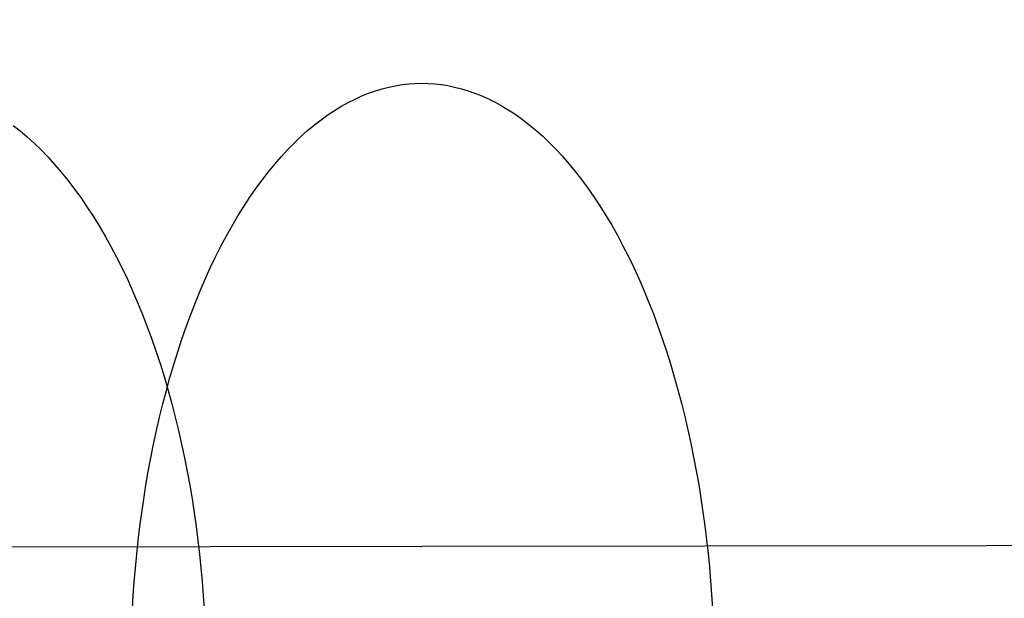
# Model space of a CAD drawing. Header units: millimetres. Extents: x -2852 to 102, y -106 to 97.
# Tile 141 of 256: x -2454 to -2443, y -4 to 3. Entities that reach past the tile are written whole.
import ezdxf

# ---------------------------------------------------------------- set-up
doc = ezdxf.new("R2010")
doc.units = ezdxf.units.MM
doc.header["$MEASUREMENT"] = 0
doc.layers.add('Predefinito', color=5, linetype='Continuous')

msp = doc.modelspace()

# ---------------------------------------------------------------- linework, layer by layer
at = {"layer": 'Predefinito', "extrusion": (-0.001366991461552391, 0.9999990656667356, 0)}
msp.add_lwpolyline([(1899.674573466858, 1028.425676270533), (1950.258311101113, 936.0311236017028), (1967.400196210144, 906.575531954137), (1985.126516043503, 877.4701447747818), (2004.656316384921, 847.0844636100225), (2025.496176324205, 816.669032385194), (2036.394788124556, 801.6049686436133), (2047.581462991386, 786.7526361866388), (2059.048771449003, 772.1737902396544), (2070.848342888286, 757.8628825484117), (2082.852187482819, 744.0269988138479), (2095.232192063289, 730.5284931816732), (2107.740481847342, 717.6917338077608), (2114.150143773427, 711.4284940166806), (2120.668526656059, 705.278737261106), (2127.105031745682, 699.4242024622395), (2133.651606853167, 693.6936066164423), (2140.312207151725, 688.0966408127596), (2147.090787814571, 682.6429961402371), (2153.75026149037, 677.5237656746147), (2160.526113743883, 672.5595220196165), (2167.421020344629, 667.7628195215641), (2174.437410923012, 663.1468989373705), (2181.31288946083, 658.8844485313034), (2188.305132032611, 654.8160355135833), (2195.415453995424, 650.9559758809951), (2202.64302808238, 647.320413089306), (2209.73752194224, 644.0360807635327), (2216.937413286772, 640.9926609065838), (2220.575985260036, 639.5662277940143), (2224.239767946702, 638.2060043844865), (2227.928330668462, 636.9140345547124), (2231.64124274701, 635.6923621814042), (2235.831195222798, 634.408737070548), (2240.048173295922, 633.2171015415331), (2244.289387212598, 632.1182628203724), (2248.553001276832, 631.1118868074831), (2252.586947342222, 630.2482168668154), (2256.637848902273, 629.4656582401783), (2260.704069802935, 628.7638639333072), (2264.783395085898, 628.1424203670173), (2268.846862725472, 627.6041235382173), (2272.919590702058, 627.1439552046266), (2277.000234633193, 626.7611647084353), (2281.087450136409, 626.4550013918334), (2285.179869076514, 626.2246883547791), (2289.276028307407, 626.0693437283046), (2293.374440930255, 625.98805940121), (2297.473620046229, 625.979927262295), (2305.646792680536, 626.1784472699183), (2313.808414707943, 626.6564582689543), (2321.949898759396, 627.4059781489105), (2330.063045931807, 628.4188195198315), (2338.132338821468, 629.6855258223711), (2346.159212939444, 631.19934427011), (2354.137618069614, 632.9527950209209), (2362.061503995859, 634.9383982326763), (2369.890818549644, 637.1387617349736), (2377.655943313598, 639.5559469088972), (2385.352627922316, 642.1840648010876), (2392.976220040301, 645.0172180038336), (2400.434543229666, 648.0133496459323), (2407.813089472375, 651.2003683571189), (2415.108121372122, 654.574644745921), (2422.315901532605, 658.1325494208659), (2429.27810764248, 661.7871694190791), (2436.148314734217, 665.6118309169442), (2442.921659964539, 669.6045235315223), (2449.593583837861, 673.7639364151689), (2455.744190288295, 677.8085140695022), (2461.79696152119, 681.9980824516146), (2467.746880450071, 686.3327562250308), (2473.588068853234, 690.8129082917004), (2480.985152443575, 696.835755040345), (2488.178176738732, 703.1012744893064), (2491.987888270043, 706.5957953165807), (2495.734193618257, 710.1583616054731), (2499.416204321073, 713.7875134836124), (2503.033206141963, 717.481423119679), (2509.945883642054, 724.9170763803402), (2516.605686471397, 732.579540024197), (2522.960022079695, 740.3811103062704), (2529.075879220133, 748.3716608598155), (2534.957113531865, 756.5253814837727), (2540.622272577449, 764.8319886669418), (2546.117810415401, 773.3251265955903), (2551.423854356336, 781.9349877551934), (2556.659804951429, 790.8208707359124), (2561.739512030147, 799.7986763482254), (2571.509788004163, 817.9680090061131), (2626.827584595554, 928.1936540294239), (2638.541319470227, 949.7322297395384), (2651.215680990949, 971.6716347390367), (2674.70444038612, 1009.524286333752), (2677.831677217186, 1014.878638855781), (2679.262425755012, 1017.450514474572), (2680.646061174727, 1020.04534911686), (2681.887900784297, 1022.49666156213), (2683.067744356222, 1024.978650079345), (2684.055893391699, 1027.222851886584), (2684.522245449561, 1028.356636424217), (2684.967345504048, 1029.498783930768)], dxfattribs=at)
msp.add_lwpolyline([(1899.674573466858, 1028.425676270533), (1950.258311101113, 936.0311236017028), (1967.400196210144, 906.575531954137), (1985.126516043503, 877.4701447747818), (2004.656316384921, 847.0844636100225), (2025.496176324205, 816.669032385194), (2036.394788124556, 801.6049686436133), (2047.581462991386, 786.7526361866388), (2059.048771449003, 772.1737902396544), (2070.848342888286, 757.8628825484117), (2082.852187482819, 744.0269988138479), (2095.232192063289, 730.5284931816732), (2107.740481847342, 717.6917338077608), (2114.150143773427, 711.4284940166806), (2120.668526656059, 705.278737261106), (2127.105031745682, 699.4242024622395), (2133.651606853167, 693.6936066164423), (2140.312207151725, 688.0966408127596), (2147.090787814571, 682.6429961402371), (2153.75026149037, 677.5237656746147), (2160.526113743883, 672.5595220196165), (2167.421020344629, 667.7628195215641), (2174.437410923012, 663.1468989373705), (2181.31288946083, 658.8844485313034), (2188.305132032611, 654.8160355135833), (2195.415453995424, 650.9559758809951), (2202.64302808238, 647.320413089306), (2209.73752194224, 644.0360807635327), (2216.937413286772, 640.9926609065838), (2220.575985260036, 639.5662277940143), (2224.239767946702, 638.2060043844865), (2227.928330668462, 636.9140345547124), (2231.64124274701, 635.6923621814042), (2235.831195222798, 634.408737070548), (2240.048173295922, 633.2171015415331), (2244.289387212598, 632.1182628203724), (2248.553001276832, 631.1118868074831), (2252.586947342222, 630.2482168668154), (2256.637848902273, 629.4656582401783), (2260.704069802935, 628.7638639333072), (2264.783395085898, 628.1424203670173), (2268.846862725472, 627.6041235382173), (2272.919590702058, 627.1439552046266), (2277.000234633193, 626.7611647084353), (2281.087450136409, 626.4550013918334), (2285.179869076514, 626.2246883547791), (2289.276028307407, 626.0693437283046), (2293.374440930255, 625.98805940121), (2297.473620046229, 625.979927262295), (2305.646792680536, 626.1784472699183), (2313.808414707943, 626.6564582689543), (2321.949898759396, 627.4059781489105), (2330.063045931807, 628.4188195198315), (2338.132338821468, 629.6855258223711), (2346.159212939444, 631.19934427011), (2354.137618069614, 632.9527950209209), (2362.061503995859, 634.9383982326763), (2369.890818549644, 637.1387617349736), (2377.655943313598, 639.5559469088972), (2385.352627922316, 642.1840648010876), (2392.976220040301, 645.0172180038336), (2400.434543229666, 648.0133496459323), (2407.813089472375, 651.2003683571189), (2415.108121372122, 654.574644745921), (2422.315901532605, 658.1325494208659), (2429.27810764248, 661.7871694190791), (2436.148314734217, 665.6118309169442), (2442.921659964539, 669.6045235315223), (2449.593583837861, 673.7639364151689), (2455.744190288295, 677.8085140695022), (2461.79696152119, 681.9980824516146), (2467.746880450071, 686.3327562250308), (2473.588068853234, 690.8129082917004), (2480.985152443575, 696.835755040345), (2488.178176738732, 703.1012744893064), (2491.987888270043, 706.5957953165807), (2495.734193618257, 710.1583616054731), (2499.416204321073, 713.7875134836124), (2503.033206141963, 717.481423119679), (2509.945883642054, 724.9170763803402), (2516.605686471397, 732.579540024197), (2522.960022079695, 740.3811103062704), (2529.075879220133, 748.3716608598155), (2534.957113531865, 756.5253814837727), (2540.622272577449, 764.8319886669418), (2546.117810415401, 773.3251265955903), (2551.423854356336, 781.9349877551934), (2556.659804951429, 790.8208707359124), (2561.739512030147, 799.7986763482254), (2571.509788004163, 817.9680090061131), (2626.827584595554, 928.1936540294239), (2638.541319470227, 949.7322297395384), (2651.215680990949, 971.6716347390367), (2674.70444038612, 1009.524286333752), (2677.831677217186, 1014.878638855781), (2679.262425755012, 1017.450514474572), (2680.646061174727, 1020.04534911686), (2681.887900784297, 1022.49666156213), (2683.067744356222, 1024.978650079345), (2684.055893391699, 1027.222851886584), (2684.522245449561, 1028.356636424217), (2684.967345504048, 1029.498783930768)], dxfattribs=at)
at = {"layer": 'Predefinito'}
for points in [[(-2453.018319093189, -4.088600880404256, 667.7119897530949), (-2453.008613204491, -3.927707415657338, 667.7295130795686), (-2452.996974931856, -3.766063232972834, 667.7504497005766), (-2452.983369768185, -3.60379898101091, 667.7748602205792), (-2452.967765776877, -3.441050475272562, 667.8028006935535), (-2452.950133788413, -3.277958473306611, 667.8343222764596), (-2452.930447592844, -3.1146684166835, 667.8694708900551), (-2452.908684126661, -2.951330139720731, 667.9082868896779), (-2452.884823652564, -2.788097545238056, 667.950804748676), (-2452.858849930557, -2.625128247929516, 667.997052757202), (-2452.830750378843, -2.462583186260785, 668.0470527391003), (-2452.800516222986, -2.300626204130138, 668.10081978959), (-2452.768142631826, -2.139423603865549, 668.1583620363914), (-2452.733628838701, -1.979143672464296, 668.2196804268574), (-2452.696978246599, -1.819956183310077, 668.2847685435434), (-2452.658198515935, -1.662031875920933, 668.353612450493), (-2452.617301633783, -1.505541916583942, 668.4261905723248), (-2452.574303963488, -1.350657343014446, 668.5024736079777), (-2452.529226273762, -1.197548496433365, 668.5824244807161), (-2452.482093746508, -1.046384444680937, 668.6659983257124), (-2452.432935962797, -0.8973324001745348, 668.7531425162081), (-2452.381786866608, -0.7505571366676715, 668.8437967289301), (-2452.328684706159, -0.6062204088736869, 668.9378930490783), (-2452.273671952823, -0.4644803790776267, 669.035356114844), (-2452.216795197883, -0.3254910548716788, 669.1361033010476), (-2452.158105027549, -0.1894017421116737, 669.2400449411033), (-2452.097655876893, -0.0563565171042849, 669.3470845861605), (-2452.035505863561, 0.0735062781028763, 669.4571192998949), (-2451.971716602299, 0.2000545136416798, 669.570039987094), (-2451.906353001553, 0.3231627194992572, 669.6857317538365), (-2451.839483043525, 0.4427124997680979, 669.8040742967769), (-2451.771177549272, 0.5585929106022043, 669.9249423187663), (-2451.701509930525, 0.6707007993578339, 670.0482059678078), (-2451.630555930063, 0.7789411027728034, 670.1737312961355), (-2451.558393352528, 0.8832271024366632, 670.301380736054), (-2451.485101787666, 0.9834806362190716, 670.4310135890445), (-2451.41076232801, 1.079632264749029, 670.5624865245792), (-2451.335457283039, 1.171621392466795, 670.6956540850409), (-2451.259269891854, 1.259396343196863, 670.8303691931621), (-2451.182284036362, 1.342914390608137, 670.9664836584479), (-2451.104583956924, 1.422141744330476, 671.1038486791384), (-2451.026253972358, 1.497053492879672, 671.2423153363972), (-2450.94737820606, 1.567633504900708, 671.3817350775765), (-2450.868040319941, 1.633874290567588, 671.521960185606), (-2450.788323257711, 1.695776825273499, 671.6628442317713), (-2450.708308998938, 1.753350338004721, 671.8042425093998), (-2450.628078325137, 1.806612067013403, 671.9460124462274), (-2450.547710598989, 1.855586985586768, 672.0880139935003), (-2450.467283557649, 1.900307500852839, 672.2301099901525), (-2450.386873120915, 1.940813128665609, 672.3721665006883), (-2450.306553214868, 1.977150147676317, 672.5140531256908), (-2450.226395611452, 2.009371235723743, 672.6556432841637), (-2450.146469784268, 2.037535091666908, 672.796814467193), (-2450.066842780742, 2.061706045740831, 672.9374484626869), (-2449.987579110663, 2.081953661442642, 673.0774315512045), (-2449.908740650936, 2.09835233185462, 673.2166546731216), (-2449.830386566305, 2.110980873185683, 673.3550135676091), (-2449.752573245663, 2.119922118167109, 673.4924088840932), (-2449.675354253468, 2.125262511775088, 673.6287462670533), (-2449.598780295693, 2.127091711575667, 673.7639364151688), (-2449.522201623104, 2.12547187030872, 673.8991265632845), (-2449.44496831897, 2.120342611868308, 674.0354639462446), (-2449.367130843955, 2.111614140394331, 674.1728592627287), (-2449.288742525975, 2.099199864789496, 674.3112181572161), (-2449.20985952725, 2.083016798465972, 674.4504412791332), (-2449.130540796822, 2.062985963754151, 674.5904243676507), (-2449.050848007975, 2.039032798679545, 674.7310583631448), (-2448.97084548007, 2.011087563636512, 674.8722295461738), (-2448.890600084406, 1.979085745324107, 675.0138197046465), (-2448.810181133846, 1.94296845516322, 675.1557063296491), (-2448.729660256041, 1.902682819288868, 675.297762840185), (-2448.649111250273, 1.858182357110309, 675.4398588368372), (-2448.56860992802, 1.809427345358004, 675.5818603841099), (-2448.488233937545, 1.756385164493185, 675.7236303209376), (-2448.408062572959, 1.699030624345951, 675.8650285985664), (-2448.328176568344, 1.637346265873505, 676.0059126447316), (-2448.248657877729, 1.571322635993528, 676.146137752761), (-2448.169589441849, 1.50095853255, 676.2855574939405), (-2448.091054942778, 1.426261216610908, 676.4240241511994), (-2448.013138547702, 1.347246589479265, 676.5613891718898), (-2447.935924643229, 1.263939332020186, 676.6975036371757), (-2447.85949756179, 1.176373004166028, 676.8322187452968), (-2447.78394130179, 1.08459010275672, 676.9653863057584), (-2447.709339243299, 0.9886420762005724, 677.0968592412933), (-2447.635773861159, 0.8885892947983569, 677.2264920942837), (-2447.563326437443, 0.7845009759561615, 677.354141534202), (-2447.492076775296, 0.6764550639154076, 677.4796668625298), (-2447.422102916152, 0.5645380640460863, 677.6029305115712), (-2447.35348086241, 0.4488448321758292, 677.7237985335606), (-2447.286284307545, 0.3294783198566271, 677.8421410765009), (-2447.220584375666, 0.2065492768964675, 677.9578328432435), (-2447.156449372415, 0.0801759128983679, 678.0707535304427), (-2447.093944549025, -0.0495164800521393, 678.1807882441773), (-2447.033131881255, -0.182395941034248, 678.2878278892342), (-2446.974069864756, -0.3183242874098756, 678.3917695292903), (-2446.916813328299, -0.4571575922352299, 678.4925167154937), (-2446.861413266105, -0.598746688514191, 678.5899797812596), (-2446.807916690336, -0.7429376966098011, 678.6840761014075), (-2446.75636650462, -0.8895725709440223, 678.7747303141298), (-2446.706801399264, -1.038489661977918, 678.8618745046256), (-2446.65925576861, -1.189524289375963, 678.9454483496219), (-2446.613759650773, -1.342509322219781, 679.0253992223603), (-2446.570338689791, -1.497275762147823, 679.1016822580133), (-2446.529014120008, -1.653653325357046, 679.174260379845), (-2446.489802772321, -1.811471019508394, 679.2431042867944), (-2446.452717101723, -1.970557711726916, 679.3081924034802), (-2446.417765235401, -2.130742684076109, 679.3695107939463), (-2446.384951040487, -2.291856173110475, 679.4270530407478), (-2446.354274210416, -2.453729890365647, 679.4808200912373), (-2446.325730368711, -2.616197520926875, 679.5308200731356), (-2446.299311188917, -2.779095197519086, 679.5770680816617), (-2446.275004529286, -2.942261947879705, 679.6195859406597), (-2446.252794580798, -3.105540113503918, 679.6584019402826), (-2446.232662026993, -3.268775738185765, 679.693550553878), (-2446.214584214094, -3.431818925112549, 679.725072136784), (-2446.198535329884, -3.5945241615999, 679.7530126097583), (-2446.184486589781, -3.756750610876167, 679.777423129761), (-2446.172406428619, -3.918362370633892, 679.7983597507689), (-2446.162260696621, -4.079228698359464, 679.8158830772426)], [(-2453.018319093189, -4.088600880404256, 667.7119897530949), (-2453.008613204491, -3.927707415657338, 667.7295130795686), (-2452.996974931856, -3.766063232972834, 667.7504497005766), (-2452.983369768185, -3.60379898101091, 667.7748602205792), (-2452.967765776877, -3.441050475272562, 667.8028006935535), (-2452.950133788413, -3.277958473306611, 667.8343222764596), (-2452.930447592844, -3.1146684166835, 667.8694708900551), (-2452.908684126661, -2.951330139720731, 667.9082868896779), (-2452.884823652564, -2.788097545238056, 667.950804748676), (-2452.858849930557, -2.625128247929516, 667.997052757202), (-2452.830750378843, -2.462583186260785, 668.0470527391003), (-2452.800516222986, -2.300626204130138, 668.10081978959), (-2452.768142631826, -2.139423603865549, 668.1583620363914), (-2452.733628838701, -1.979143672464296, 668.2196804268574), (-2452.696978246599, -1.819956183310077, 668.2847685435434), (-2452.658198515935, -1.662031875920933, 668.353612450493), (-2452.617301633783, -1.505541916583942, 668.4261905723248), (-2452.574303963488, -1.350657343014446, 668.5024736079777), (-2452.529226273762, -1.197548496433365, 668.5824244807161), (-2452.482093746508, -1.046384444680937, 668.6659983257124), (-2452.432935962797, -0.8973324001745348, 668.7531425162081), (-2452.381786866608, -0.7505571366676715, 668.8437967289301), (-2452.328684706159, -0.6062204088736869, 668.9378930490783), (-2452.273671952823, -0.4644803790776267, 669.035356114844), (-2452.216795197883, -0.3254910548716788, 669.1361033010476), (-2452.158105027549, -0.1894017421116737, 669.2400449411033), (-2452.097655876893, -0.0563565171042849, 669.3470845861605), (-2452.035505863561, 0.0735062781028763, 669.4571192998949), (-2451.971716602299, 0.2000545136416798, 669.570039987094), (-2451.906353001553, 0.3231627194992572, 669.6857317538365), (-2451.839483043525, 0.4427124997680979, 669.8040742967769), (-2451.771177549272, 0.5585929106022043, 669.9249423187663), (-2451.701509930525, 0.6707007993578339, 670.0482059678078), (-2451.630555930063, 0.7789411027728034, 670.1737312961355), (-2451.558393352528, 0.8832271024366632, 670.301380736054), (-2451.485101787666, 0.9834806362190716, 670.4310135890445), (-2451.41076232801, 1.079632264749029, 670.5624865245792), (-2451.335457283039, 1.171621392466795, 670.6956540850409), (-2451.259269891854, 1.259396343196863, 670.8303691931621), (-2451.182284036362, 1.342914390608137, 670.9664836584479), (-2451.104583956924, 1.422141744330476, 671.1038486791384), (-2451.026253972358, 1.497053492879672, 671.2423153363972), (-2450.94737820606, 1.567633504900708, 671.3817350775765), (-2450.868040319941, 1.633874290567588, 671.521960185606), (-2450.788323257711, 1.695776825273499, 671.6628442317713), (-2450.708308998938, 1.753350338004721, 671.8042425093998), (-2450.628078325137, 1.806612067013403, 671.9460124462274), (-2450.547710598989, 1.855586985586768, 672.0880139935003), (-2450.467283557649, 1.900307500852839, 672.2301099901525), (-2450.386873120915, 1.940813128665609, 672.3721665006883), (-2450.306553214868, 1.977150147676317, 672.5140531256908), (-2450.226395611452, 2.009371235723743, 672.6556432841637), (-2450.146469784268, 2.037535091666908, 672.796814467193), (-2450.066842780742, 2.061706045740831, 672.9374484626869), (-2449.987579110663, 2.081953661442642, 673.0774315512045), (-2449.908740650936, 2.09835233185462, 673.2166546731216), (-2449.830386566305, 2.110980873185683, 673.3550135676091), (-2449.752573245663, 2.119922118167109, 673.4924088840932), (-2449.675354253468, 2.125262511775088, 673.6287462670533), (-2449.598780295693, 2.127091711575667, 673.7639364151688), (-2449.522201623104, 2.12547187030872, 673.8991265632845), (-2449.44496831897, 2.120342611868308, 674.0354639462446), (-2449.367130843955, 2.111614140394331, 674.1728592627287), (-2449.288742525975, 2.099199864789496, 674.3112181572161), (-2449.20985952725, 2.083016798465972, 674.4504412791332), (-2449.130540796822, 2.062985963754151, 674.5904243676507), (-2449.050848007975, 2.039032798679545, 674.7310583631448), (-2448.97084548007, 2.011087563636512, 674.8722295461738), (-2448.890600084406, 1.979085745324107, 675.0138197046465), (-2448.810181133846, 1.94296845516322, 675.1557063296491), (-2448.729660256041, 1.902682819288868, 675.297762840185), (-2448.649111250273, 1.858182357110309, 675.4398588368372), (-2448.56860992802, 1.809427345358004, 675.5818603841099), (-2448.488233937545, 1.756385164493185, 675.7236303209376), (-2448.408062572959, 1.699030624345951, 675.8650285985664), (-2448.328176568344, 1.637346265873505, 676.0059126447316), (-2448.248657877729, 1.571322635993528, 676.146137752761), (-2448.169589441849, 1.50095853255, 676.2855574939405), (-2448.091054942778, 1.426261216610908, 676.4240241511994), (-2448.013138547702, 1.347246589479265, 676.5613891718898), (-2447.935924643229, 1.263939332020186, 676.6975036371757), (-2447.85949756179, 1.176373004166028, 676.8322187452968), (-2447.78394130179, 1.08459010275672, 676.9653863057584), (-2447.709339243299, 0.9886420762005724, 677.0968592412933), (-2447.635773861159, 0.8885892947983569, 677.2264920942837), (-2447.563326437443, 0.7845009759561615, 677.354141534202), (-2447.492076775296, 0.6764550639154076, 677.4796668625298), (-2447.422102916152, 0.5645380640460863, 677.6029305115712), (-2447.35348086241, 0.4488448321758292, 677.7237985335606), (-2447.286284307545, 0.3294783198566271, 677.8421410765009), (-2447.220584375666, 0.2065492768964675, 677.9578328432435), (-2447.156449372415, 0.0801759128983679, 678.0707535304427), (-2447.093944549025, -0.0495164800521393, 678.1807882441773), (-2447.033131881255, -0.182395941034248, 678.2878278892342), (-2446.974069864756, -0.3183242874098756, 678.3917695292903), (-2446.916813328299, -0.4571575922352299, 678.4925167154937), (-2446.861413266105, -0.598746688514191, 678.5899797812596), (-2446.807916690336, -0.7429376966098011, 678.6840761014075), (-2446.75636650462, -0.8895725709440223, 678.7747303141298), (-2446.706801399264, -1.038489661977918, 678.8618745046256), (-2446.65925576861, -1.189524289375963, 678.9454483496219), (-2446.613759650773, -1.342509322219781, 679.0253992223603), (-2446.570338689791, -1.497275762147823, 679.1016822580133), (-2446.529014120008, -1.653653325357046, 679.174260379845), (-2446.489802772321, -1.811471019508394, 679.2431042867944), (-2446.452717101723, -1.970557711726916, 679.3081924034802), (-2446.417765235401, -2.130742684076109, 679.3695107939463), (-2446.384951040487, -2.291856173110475, 679.4270530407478), (-2446.354274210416, -2.453729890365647, 679.4808200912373), (-2446.325730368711, -2.616197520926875, 679.5308200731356), (-2446.299311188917, -2.779095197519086, 679.5770680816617), (-2446.275004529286, -2.942261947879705, 679.6195859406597), (-2446.252794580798, -3.105540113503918, 679.6584019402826), (-2446.232662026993, -3.268775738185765, 679.693550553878), (-2446.214584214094, -3.431818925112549, 679.725072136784), (-2446.198535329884, -3.5945241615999, 679.7530126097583), (-2446.184486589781, -3.756750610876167, 679.777423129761), (-2446.172406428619, -3.918362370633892, 679.7983597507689), (-2446.162260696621, -4.079228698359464, 679.8158830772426)], [(-2454.426231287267, 1.629010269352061, 680.0199030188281), (-2454.343426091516, 1.562991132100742, 680.1582150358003), (-2454.261090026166, 1.492631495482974, 680.2957326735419), (-2454.179310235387, 1.417938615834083, 680.432310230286), (-2454.098174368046, 1.338928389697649, 680.5678011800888), (-2454.017770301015, 1.255625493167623, 680.7020586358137), (-2453.938185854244, 1.168063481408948, 680.8349358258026), (-2453.85950849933, 1.076284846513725, 680.9662865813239), (-2453.781825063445, 0.9803410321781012, 681.0959658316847), (-2453.705221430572, 0.8802924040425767, 681.2238301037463), (-2453.629782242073, 0.776208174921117, 681.3497380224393), (-2453.555590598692, 0.6681662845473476, 681.4735508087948), (-2453.482727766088, 0.5562532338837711, 681.5951327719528), (-2453.411272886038, 0.4405638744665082, 681.7143517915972), (-2453.341302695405, 0.3212011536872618, 681.8310797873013), (-2453.272891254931, 0.198275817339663, 681.9451931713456), (-2453.20610968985, 0.0719060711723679, 682.0565732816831), (-2453.141025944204, -0.0577827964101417, 682.1651067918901), (-2453.077704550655, -0.1906588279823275, 682.2706860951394), (-2453.01620641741, -0.3265838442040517, 682.3732096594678), (-2452.956588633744, -0.4654139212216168, 682.4725823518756), (-2452.898904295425, -0.6069998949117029, 682.5687157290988), (-2452.843202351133, -0.7511878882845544, 682.6615282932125), (-2452.789527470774, -0.8978198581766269, 682.7509457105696), (-2452.7379199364, -1.046734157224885, 682.8369009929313), (-2452.688415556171, -1.197766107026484, 682.9193346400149), (-2452.641045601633, -1.350748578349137, 682.9981947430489), (-2452.595836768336, -1.505512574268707, 683.0734370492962), (-2452.552811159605, -1.661887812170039, 683.1450249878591), (-2452.511986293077, -1.819703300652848, 683.2129296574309), (-2452.473375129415, -1.978787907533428, 683.2771297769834), (-2452.436986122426, -2.138970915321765, 683.3376116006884), (-2452.402823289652, -2.300082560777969, 683.3943687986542), (-2452.370886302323, -2.46195455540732, 683.4474023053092), (-2452.341170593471, -2.624420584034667, 683.4967201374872), (-2452.313667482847, -2.787316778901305, 683.5423371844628), (-2452.288364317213, -2.950482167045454, 683.5842749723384), (-2452.265244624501, -3.113759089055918, 683.6225614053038), (-2452.244288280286, -3.276993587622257, 683.6572304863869), (-2452.225471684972, -3.440035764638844, 683.6883220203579), (-2452.208767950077, -3.602740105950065, 683.7158813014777), (-2452.194147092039, -3.764965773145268, 683.7399587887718), (-2452.181576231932, -3.926576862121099, 683.7606097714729), (-2452.171019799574, -4.087442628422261, 683.777894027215)], [(-2454.426231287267, 1.629010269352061, 680.0199030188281), (-2454.343426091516, 1.562991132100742, 680.1582150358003), (-2454.261090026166, 1.492631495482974, 680.2957326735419), (-2454.179310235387, 1.417938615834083, 680.432310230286), (-2454.098174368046, 1.338928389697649, 680.5678011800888), (-2454.017770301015, 1.255625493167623, 680.7020586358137), (-2453.938185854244, 1.168063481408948, 680.8349358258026), (-2453.85950849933, 1.076284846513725, 680.9662865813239), (-2453.781825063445, 0.9803410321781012, 681.0959658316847), (-2453.705221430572, 0.8802924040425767, 681.2238301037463), (-2453.629782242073, 0.776208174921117, 681.3497380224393), (-2453.555590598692, 0.6681662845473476, 681.4735508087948), (-2453.482727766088, 0.5562532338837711, 681.5951327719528), (-2453.411272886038, 0.4405638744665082, 681.7143517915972), (-2453.341302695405, 0.3212011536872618, 681.8310797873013), (-2453.272891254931, 0.198275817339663, 681.9451931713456), (-2453.20610968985, 0.0719060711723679, 682.0565732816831), (-2453.141025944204, -0.0577827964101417, 682.1651067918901), (-2453.077704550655, -0.1906588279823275, 682.2706860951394), (-2453.01620641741, -0.3265838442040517, 682.3732096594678), (-2452.956588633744, -0.4654139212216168, 682.4725823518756), (-2452.898904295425, -0.6069998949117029, 682.5687157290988), (-2452.843202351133, -0.7511878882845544, 682.6615282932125), (-2452.789527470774, -0.8978198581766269, 682.7509457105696), (-2452.7379199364, -1.046734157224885, 682.8369009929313), (-2452.688415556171, -1.197766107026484, 682.9193346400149), (-2452.641045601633, -1.350748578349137, 682.9981947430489), (-2452.595836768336, -1.505512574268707, 683.0734370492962), (-2452.552811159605, -1.661887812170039, 683.1450249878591), (-2452.511986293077, -1.819703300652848, 683.2129296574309), (-2452.473375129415, -1.978787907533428, 683.2771297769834), (-2452.436986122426, -2.138970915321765, 683.3376116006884), (-2452.402823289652, -2.300082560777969, 683.3943687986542), (-2452.370886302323, -2.46195455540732, 683.4474023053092), (-2452.341170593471, -2.624420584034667, 683.4967201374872), (-2452.313667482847, -2.787316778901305, 683.5423371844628), (-2452.288364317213, -2.950482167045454, 683.5842749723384), (-2452.265244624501, -3.113759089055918, 683.6225614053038), (-2452.244288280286, -3.276993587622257, 683.6572304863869), (-2452.225471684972, -3.440035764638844, 683.6883220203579), (-2452.208767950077, -3.602740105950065, 683.7158813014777), (-2452.194147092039, -3.764965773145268, 683.7399587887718), (-2452.181576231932, -3.926576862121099, 683.7606097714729), (-2452.171019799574, -4.087442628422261, 683.777894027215)]]:
    msp.add_polyline3d(points, dxfattribs=at)

doc.saveas('drawing.dxf')
